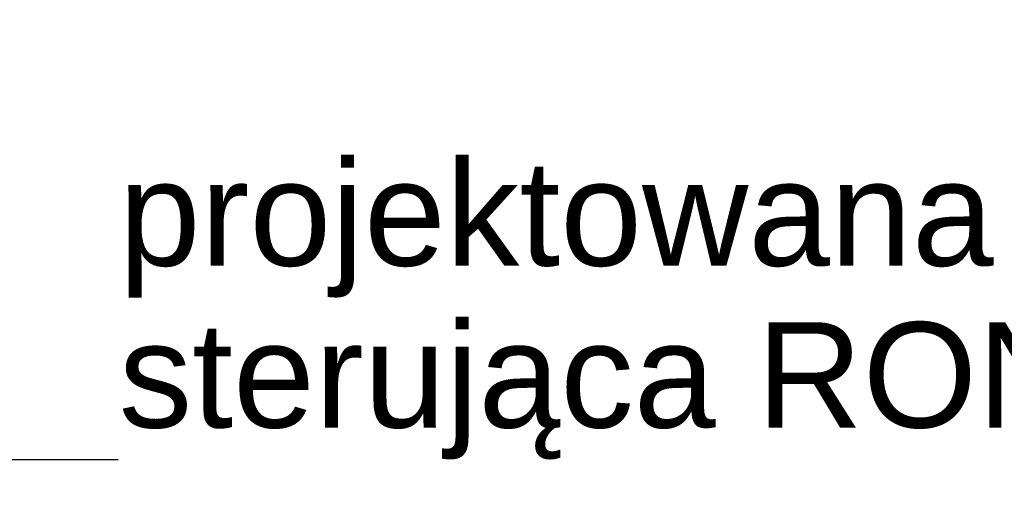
# Model space of a CAD drawing. Header units: centimetres. Extents: x -5472 to 10427, y -400 to 1902.
# Tile 70 of 91: x -4124 to -3937, y 1175 to 1265. Entities that reach past the tile are written whole.
import ezdxf

# ---------------------------------------------------------------- set-up
doc = ezdxf.new("R2010")
doc.units = ezdxf.units.CM
doc.header["$LTSCALE"] = 0.1
doc.header["$MEASUREMENT"] = 0
doc.linetypes.add('Wipeout_Contour', pattern=[1000, 0, -1000])
doc.layers.add('5_opisy.K_IR', color=7, linetype='Continuous')
doc.styles.add('GENERATED_STYLE_1', font='txt')
doc.dimstyles.new('GENERATED_STYLE__3', dxfattribs={"dimtxt": 0.18, "dimasz": 18.24, "dimexe": 0.18, "dimexo": 0.0625, "dimgap": 0.09, "dimtad": 0, "dimtih": 1, "dimtoh": 1, "dimdec": 4, "dimzin": 0, "dimdsep": 46, "dimcen": 0.09, "dimadec": 0, "dimazin": 0, "dimtfac": 1, "dimtdec": 4, "dimtmove": 0, "dimatfit": 3, "dimldrblk": 'ARROWHEAD_5', "dimfxl": 1, "dimtolj": 1, "dimtzin": 0, "dimarcsym": 0})

# ---------------------------------------------------------------- blocks, each defined once
blk = doc.blocks.new('ARROWHEAD_5')
at = {"linetype": 'Continuous', "lineweight": 0}
blk.add_hatch(color=0, dxfattribs=at).paths.add_polyline_path([(-1, 0.2679), (0, 0), (-1, -0.2679)])
at = {"color": 0, "linetype": 'Continuous', "lineweight": 0}
blk.add_line((0, 0), (-1, 0), dxfattribs=at)

msp = doc.modelspace()

# ---------------------------------------------------------------- wipeouts: each hides what was drawn before it
at = {"color": 7, "linetype": 'Wipeout_Contour', "lineweight": 0, "ltscale": 16347.503355}
msp.add_wipeout([(-4110.25, 1248.35), (-3694.58, 1248.35), (-3694.58, 1175.5), (-4110.25, 1175.5)], dxfattribs=at).dxf.layer = '5_opisy.K_IR'

# ---------------------------------------------------------------- next in the draw order: texts
at = {"layer": '5_opisy.K_IR', "color": 7, "linetype": 'Continuous', "lineweight": 0, "insert": (-4105.25, 1181.59), "char_height": 20, "width": 405.674, "attachment_point": 7, "line_spacing_factor": 0.921299, "style": 'GENERATED_STYLE_1'}
msp.add_mtext('\\A1;{\\pql;\\fArial|b0|i0|c238|p38;projektowan\\fArial|b0|i0|c238|p38;a szafa zasilająco sterująca RON}', dxfattribs=at)

# ---------------------------------------------------------------- next in the draw order: leaders
at = {"layer": '5_opisy.K_IR', "color": 7, "linetype": 'Continuous', "lineweight": 0, "annotation_type": 0, "has_hookline": 1, "hookline_direction": 0, "text_width": 367.94}
msp.add_leader([(-4380.44, 1520.62), (-4130.64, 1181.59), (-4105.34, 1181.59)], dimstyle='GENERATED_STYLE__3', dxfattribs=at)

doc.saveas('drawing.dxf')
